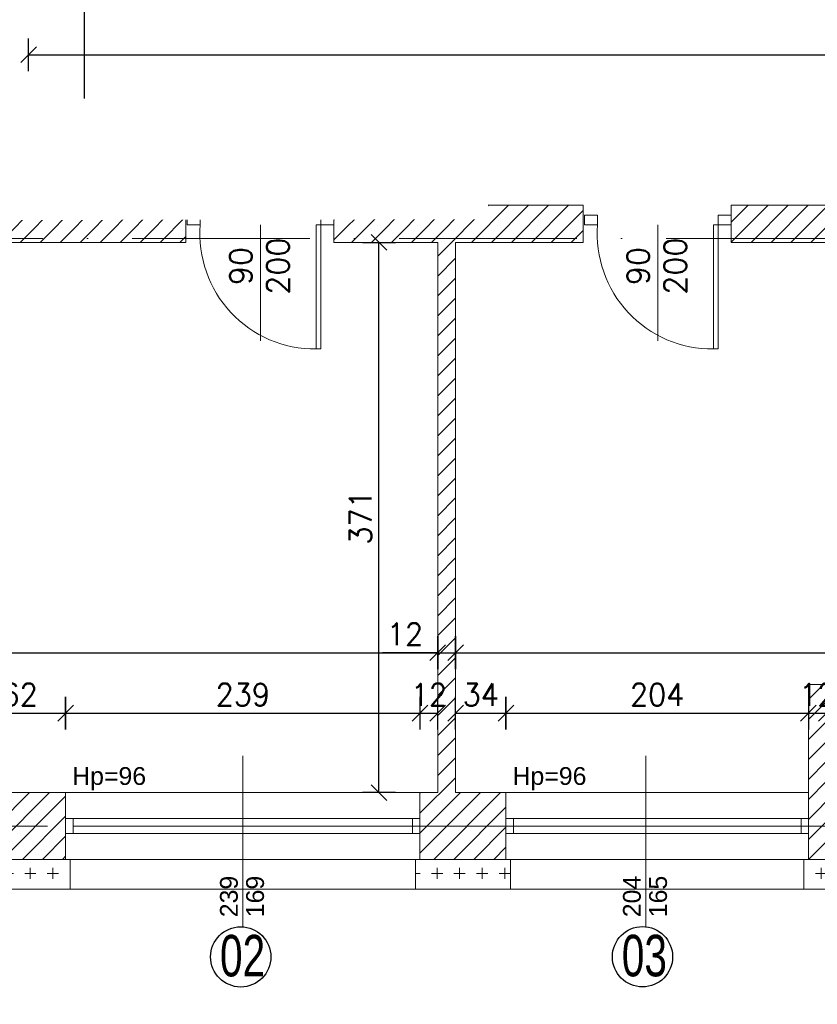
# Model space of a CAD drawing. Header units: millimetres. Extents: x -37273 to 136949, y -1495242345 to -598.
# Tile 25 of 53: x 55440 to 55978, y -17538 to -16874. Entities that reach past the tile are written whole.
import ezdxf

# ---------------------------------------------------------------- set-up
doc = ezdxf.new("R2010")
doc.units = ezdxf.units.MM
doc.linetypes.add('217-500', pattern=[2, 0, -0.5, 1.5])
doc.linetypes.add('ACAD_ISO10W100', pattern=[18, 12, -3, 0, -3])
for name, color, linetype, lineweight in [('A-DRZ', 3, 'Continuous', 13), ('A-OKN', 3, 'Continuous', 13), ('urządzenia', 252, 'Continuous', 0), ('wymiarowannie', 253, 'Continuous', 5), ('ściany', 190, 'Continuous', 25)]:
    doc.layers.add(name, color=color, linetype=linetype, lineweight=lineweight)
for name, color, linetype in [('OPISY', 4, 'Continuous'), ('wym', 1, 'Continuous'), ('ściana', 7, 'Continuous')]:
    doc.layers.add(name, color=color, linetype=linetype)
doc.styles.add('op2', font='arial.ttf')
doc.styles.get("Standard").update_dxf_attribs({"font": 'arial.ttf'})
doc.styles.add('Style-CHAR_FAST_FONT', font='CHAR_FAST_FONT.shx')
doc.styles.add('WYM_50', font='simplex.shx', dxfattribs={"width": 0.95})
doc.dimstyles.new('50', dxfattribs={"dimtxt": 15, "dimasz": 0.15, "dimexe": 13, "dimexo": 30, "dimgap": 5, "dimtad": 1, "dimdec": 0, "dimrnd": 0.5, "dimzin": 1, "dimdsep": 46, "dimtxsty": 'WYM_50', "dimblk": 'A', "dimcen": 3, "dimdle": 5, "dimse1": 1, "dimse2": 1, "dimclrd": 256, "dimclre": 256, "dimclrt": 2, "dimaunit": 1, "dimadec": 0, "dimazin": 0, "dimtfac": 0.32, "dimtdec": 0, "dimtix": 1, "dimtmove": 1, "dimatfit": 3, "dimldrblk": 'A', "dimfxl": 1, "dimtvp": 0.08, "dimtolj": 1, "dimtzin": 1, "dimarcsym": 0})
pattern_1 = [(90, (-12462.238, -3.81), (-15.24, 9e-16), [7.62, -7.62]), (180, (-12458.429, 0), (-2e-15, -15.24), [7.62, -7.62])]

# ---------------------------------------------------------------- blocks, each defined once
blk = doc.blocks.new('DRZWI80')
at = {"layer": 'A-DRZ', "extrusion": (0, 0, -1)}
for points in [[(-63186.49, 25780.28), (-63183.49, 25780.28), (-63183.49, 25856.28)], [(-63186.49, 25856.28), (-63183.49, 25856.28)]]:
    blk.add_lwpolyline(points, dxfattribs=at)
at = {"layer": 'A-DRZ'}
for points in [[(63186.49, 25780.28), (63186.49, 25856.28)], [(63149.49, 25780.28), (63149.49, 25851.36)]]:
    blk.add_lwpolyline(points, dxfattribs=at)
for points in [[(63104.49, 25774.28), (63104.49, 25780.28), (63112.49, 25780.28), (63112.49, 25774.28)], [(63194.49, 25774.28), (63194.49, 25780.28), (63186.49, 25780.28), (63186.49, 25774.28)]]:
    blk.add_lwpolyline(points, close=True, dxfattribs=at)
at = {"layer": 'A-DRZ', "color": 1}
blk.add_arc((63182.77, 25785.79), 70.49, 89.40844, 184.48773, dxfattribs=at)
blk = doc.blocks.new('GFT43')
at = {"layer": 'A-DRZ'}
blk.add_blockref('DRZWI80', (-63194.49, -25774.28), dxfattribs=at)
blk = doc.blocks.new('A')
at = {"color": 1, "linetype": 'Continuous'}
blk.add_line((0, 73.6), (0, -73.6), dxfattribs=at)
at = {"color": 7, "linetype": 'Continuous'}
blk.add_line((-35.3, -35.3), (35.3, 35.3), dxfattribs=at)
blk = doc.blocks.new('*D2021')
at = {"layer": 'Defpoints', "color": 0, "lineweight": 13, "ltscale": 3}
for p in [(55409.02, -17472.34), (55471.02, -17472.34), (55471.02, -17879.37)]:
    blk.add_point(p, dxfattribs=at)
at = {"layer": 'wym', "lineweight": -2}
blk.add_line((55409.17, -17879.37), (55470.87, -17879.37), dxfattribs=at)
at = {"layer": 'wym', "lineweight": -2, "ltscale": 3, "xscale": 0.15, "yscale": 0.15, "zscale": 0.15, "rotation": 180}
blk.add_blockref('A', (55409.02, -17879.37), dxfattribs=at)
at = {"layer": 'wym', "lineweight": -2, "ltscale": 3, "xscale": 0.15, "yscale": 0.15, "zscale": 0.15}
blk.add_blockref('A', (55471.02, -17879.37), dxfattribs=at)
at = {"layer": 'wym', "color": 2, "ltscale": 3, "insert": (55440.02, -17866.87), "char_height": 15, "attachment_point": 5, "style": 'WYM_50'}
blk.add_mtext('\\A1;62', dxfattribs=at)
blk = doc.blocks.new('*D2022')
at = {"layer": 'Defpoints', "color": 0, "lineweight": 13, "ltscale": 3}
for p in [(55471.02, -17472.34), (55710.02, -17472.34), (55710.02, -17879.37)]:
    blk.add_point(p, dxfattribs=at)
at = {"layer": 'wym', "lineweight": -2}
blk.add_line((55471.17, -17879.37), (55709.87, -17879.37), dxfattribs=at)
at = {"layer": 'wym', "lineweight": -2, "ltscale": 3, "xscale": 0.15, "yscale": 0.15, "zscale": 0.15, "rotation": 180}
blk.add_blockref('A', (55471.02, -17879.37), dxfattribs=at)
at = {"layer": 'wym', "lineweight": -2, "ltscale": 3, "xscale": 0.15, "yscale": 0.15, "zscale": 0.15}
blk.add_blockref('A', (55710.02, -17879.37), dxfattribs=at)
at = {"layer": 'wym', "color": 2, "ltscale": 3, "insert": (55590.52, -17866.87), "char_height": 15, "attachment_point": 5, "style": 'WYM_50'}
blk.add_mtext('\\A1;239', dxfattribs=at)
blk = doc.blocks.new('*D2023')
at = {"layer": 'Defpoints', "color": 0, "lineweight": 13, "ltscale": 3}
for p in [(55710.02, -17472.34), (55768.02, -17472.34), (55768.02, -17879.37)]:
    blk.add_point(p, dxfattribs=at)
at = {"layer": 'wym', "lineweight": -2}
blk.add_line((55710.17, -17879.37), (55767.87, -17879.37), dxfattribs=at)
at = {"layer": 'wym', "lineweight": -2, "ltscale": 3, "xscale": 0.15, "yscale": 0.15, "zscale": 0.15, "rotation": 180}
blk.add_blockref('A', (55710.02, -17879.37), dxfattribs=at)
at = {"layer": 'wym', "lineweight": -2, "ltscale": 3, "xscale": 0.15, "yscale": 0.15, "zscale": 0.15}
blk.add_blockref('A', (55768.02, -17879.37), dxfattribs=at)
at = {"layer": 'wym', "color": 2, "ltscale": 3, "insert": (55739.02, -17866.87), "char_height": 15, "attachment_point": 5, "style": 'WYM_50'}
blk.add_mtext('\\A1;58', dxfattribs=at)
blk = doc.blocks.new('*D2024')
at = {"layer": 'Defpoints', "color": 0, "lineweight": 13, "ltscale": 3}
for p in [(55768.02, -17472.34), (55972.02, -17472.34), (55972.02, -17879.37)]:
    blk.add_point(p, dxfattribs=at)
at = {"layer": 'wym', "lineweight": -2}
blk.add_line((55768.17, -17879.37), (55971.87, -17879.37), dxfattribs=at)
at = {"layer": 'wym', "lineweight": -2, "ltscale": 3, "xscale": 0.15, "yscale": 0.15, "zscale": 0.15, "rotation": 180}
blk.add_blockref('A', (55768.02, -17879.37), dxfattribs=at)
at = {"layer": 'wym', "lineweight": -2, "ltscale": 3, "xscale": 0.15, "yscale": 0.15, "zscale": 0.15}
blk.add_blockref('A', (55972.02, -17879.37), dxfattribs=at)
at = {"layer": 'wym', "color": 2, "ltscale": 3, "insert": (55870.02, -17866.87), "char_height": 15, "attachment_point": 5, "style": 'WYM_50'}
blk.add_mtext('\\A1;204', dxfattribs=at)
blk = doc.blocks.new('*D2025')
at = {"layer": 'Defpoints', "color": 0, "lineweight": 13, "ltscale": 3}
for p in [(55972.02, -17472.34), (56091.02, -17472.34), (56091.02, -17879.37)]:
    blk.add_point(p, dxfattribs=at)
at = {"layer": 'wym', "lineweight": -2}
blk.add_line((55972.17, -17879.37), (56090.87, -17879.37), dxfattribs=at)
at = {"layer": 'wym', "lineweight": -2, "ltscale": 3, "xscale": 0.15, "yscale": 0.15, "zscale": 0.15, "rotation": 180}
blk.add_blockref('A', (55972.02, -17879.37), dxfattribs=at)
at = {"layer": 'wym', "lineweight": -2, "ltscale": 3, "xscale": 0.15, "yscale": 0.15, "zscale": 0.15}
blk.add_blockref('A', (56091.02, -17879.37), dxfattribs=at)
at = {"layer": 'wym', "color": 2, "ltscale": 3, "insert": (56031.52, -17866.87), "char_height": 15, "attachment_point": 5, "style": 'WYM_50'}
blk.add_mtext('\\A1;119', dxfattribs=at)
blk = doc.blocks.new('*D2050')
at = {"layer": 'Defpoints', "color": 0, "lineweight": 13, "ltscale": 3}
for p in [(54993.02, -17440.38), (56595.02, -17440.38), (56595.02, -17925.19)]:
    blk.add_point(p, dxfattribs=at)
at = {"layer": 'wym', "lineweight": -2}
blk.add_line((54993.17, -17925.19), (56594.87, -17925.19), dxfattribs=at)
at = {"layer": 'wym', "lineweight": -2, "ltscale": 3, "xscale": 0.15, "yscale": 0.15, "zscale": 0.15, "rotation": 180}
blk.add_blockref('A', (54993.02, -17925.19), dxfattribs=at)
at = {"layer": 'wym', "lineweight": -2, "ltscale": 3, "xscale": 0.15, "yscale": 0.15, "zscale": 0.15}
blk.add_blockref('A', (56595.02, -17925.19), dxfattribs=at)
at = {"layer": 'wym', "color": 2, "ltscale": 3, "insert": (55794.02, -17912.69), "char_height": 15, "attachment_point": 5, "style": 'WYM_50'}
blk.add_mtext('\\A1;1602', dxfattribs=at)
blk = doc.blocks.new('*D2075')
at = {"layer": 'Defpoints', "color": 0, "lineweight": 13, "ltscale": 3}
for p in [(56595.02, -17440.38), (54687.99, -17743.38), (56595.02, -17743.38)]:
    blk.add_point(p, dxfattribs=at)
at = {"layer": 'wym', "lineweight": -2}
blk.add_line((54687.99, -17440.53), (54687.99, -17743.23), dxfattribs=at)
at = {"layer": 'wym', "lineweight": -2, "ltscale": 3, "xscale": 0.15, "yscale": 0.15, "zscale": 0.15}
for p, rotation in [((54687.99, -17440.38), 90), ((54687.99, -17743.38), 270)]:
    blk.add_blockref('A', p, dxfattribs=dict(at, rotation=rotation))
at = {"layer": 'wym', "color": 2, "ltscale": 3, "insert": (54675.49, -17591.88), "char_height": 15, "attachment_point": 5, "rotation": 90, "style": 'WYM_50'}
blk.add_mtext('\\A1;303', dxfattribs=at)
blk = doc.blocks.new('*D2078')
at = {"layer": 'Defpoints', "color": 0, "lineweight": 13, "ltscale": 3}
for p in [(54993.02, -16999.38), (54635.02, -17743.38), (56595.02, -17743.38)]:
    blk.add_point(p, dxfattribs=at)
at = {"layer": 'wym', "lineweight": -2}
blk.add_line((54635.02, -16999.53), (54635.02, -17743.23), dxfattribs=at)
at = {"layer": 'wym', "lineweight": -2, "ltscale": 3, "xscale": 0.15, "yscale": 0.15, "zscale": 0.15}
for p, rotation in [((54635.02, -16999.38), 90), ((54635.02, -17743.38), 270)]:
    blk.add_blockref('A', p, dxfattribs=dict(at, rotation=rotation))
at = {"layer": 'wym', "color": 2, "ltscale": 3, "insert": (54622.52, -17371.38), "char_height": 15, "attachment_point": 5, "rotation": 90, "style": 'WYM_50'}
blk.add_mtext('\\A1;744', dxfattribs=at)
blk = doc.blocks.new('*D2120')
at = {"layer": 'Defpoints', "color": 0, "lineweight": 13, "ltscale": 3}
for p in [(55471.02, -17341.81), (55409.02, -17406.57), (55471.02, -17406.57)]:
    blk.add_point(p, dxfattribs=at)
at = {"layer": 'wym', "lineweight": -2}
blk.add_line((55409.17, -17341.81), (55470.87, -17341.81), dxfattribs=at)
at = {"layer": 'wym', "lineweight": -2, "ltscale": 3, "xscale": 0.15, "yscale": 0.15, "zscale": 0.15, "rotation": 180}
blk.add_blockref('A', (55409.02, -17341.81), dxfattribs=at)
at = {"layer": 'wym', "lineweight": -2, "ltscale": 3, "xscale": 0.15, "yscale": 0.15, "zscale": 0.15}
blk.add_blockref('A', (55471.02, -17341.81), dxfattribs=at)
at = {"layer": 'wym', "color": 2, "ltscale": 3, "insert": (55440.02, -17329.31), "char_height": 15, "attachment_point": 5, "style": 'WYM_50'}
blk.add_mtext('\\A1;62', dxfattribs=at)
blk = doc.blocks.new('*D2121')
at = {"layer": 'Defpoints', "color": 0, "lineweight": 13, "ltscale": 3}
for p in [(55710.02, -17341.81), (55471.02, -17370.69), (55710.02, -17407.88)]:
    blk.add_point(p, dxfattribs=at)
at = {"layer": 'wym', "lineweight": -2}
blk.add_line((55471.17, -17341.81), (55709.87, -17341.81), dxfattribs=at)
at = {"layer": 'wym', "lineweight": -2, "ltscale": 3, "xscale": 0.15, "yscale": 0.15, "zscale": 0.15, "rotation": 180}
blk.add_blockref('A', (55471.02, -17341.81), dxfattribs=at)
at = {"layer": 'wym', "lineweight": -2, "ltscale": 3, "xscale": 0.15, "yscale": 0.15, "zscale": 0.15}
blk.add_blockref('A', (55710.02, -17341.81), dxfattribs=at)
at = {"layer": 'wym', "color": 2, "ltscale": 3, "insert": (55590.52, -17329.31), "char_height": 15, "attachment_point": 5, "style": 'WYM_50'}
blk.add_mtext('\\A1;239', dxfattribs=at)
blk = doc.blocks.new('*D2122')
at = {"layer": 'Defpoints', "color": 0, "lineweight": 13, "ltscale": 3}
for p in [(55722.02, -17341.81), (55710.02, -17355.84), (55722.02, -17355.84)]:
    blk.add_point(p, dxfattribs=at)
at = {"layer": 'wym', "lineweight": -2}
for p, q in [((55709.87, -17341.81), (55709.72, -17341.81)), ((55710.02, -17341.81), (55722.02, -17341.81)), ((55722.17, -17341.81), (55722.32, -17341.81))]:
    blk.add_line(p, q, dxfattribs=at)
at = {"layer": 'wym', "lineweight": -2, "ltscale": 3, "xscale": 0.15, "yscale": 0.15, "zscale": 0.15}
blk.add_blockref('A', (55710.02, -17341.81), dxfattribs=at)
at = {"layer": 'wym', "lineweight": -2, "ltscale": 3, "xscale": 0.15, "yscale": 0.15, "zscale": 0.15, "rotation": 180}
blk.add_blockref('A', (55722.02, -17341.81), dxfattribs=at)
at = {"layer": 'wym', "color": 2, "ltscale": 3, "insert": (55716.02, -17329.31), "char_height": 15, "attachment_point": 5, "style": 'WYM_50'}
blk.add_mtext('\\A1;12', dxfattribs=at)
blk = doc.blocks.new('*D2123')
at = {"layer": 'Defpoints', "color": 0, "lineweight": 13, "ltscale": 3}
for p in [(55768.02, -17341.81), (55734.02, -17395.38), (55768.02, -17395.38)]:
    blk.add_point(p, dxfattribs=at)
at = {"layer": 'wym', "lineweight": -2}
blk.add_line((55734.17, -17341.81), (55767.87, -17341.81), dxfattribs=at)
at = {"layer": 'wym', "lineweight": -2, "ltscale": 3, "xscale": 0.15, "yscale": 0.15, "zscale": 0.15, "rotation": 180}
blk.add_blockref('A', (55734.02, -17341.81), dxfattribs=at)
at = {"layer": 'wym', "lineweight": -2, "ltscale": 3, "xscale": 0.15, "yscale": 0.15, "zscale": 0.15}
blk.add_blockref('A', (55768.02, -17341.81), dxfattribs=at)
at = {"layer": 'wym', "color": 2, "ltscale": 3, "insert": (55751.02, -17329.31), "char_height": 15, "attachment_point": 5, "style": 'WYM_50'}
blk.add_mtext('\\A1;34', dxfattribs=at)
blk = doc.blocks.new('*D2124')
at = {"layer": 'Defpoints', "color": 0, "lineweight": 13, "ltscale": 3}
for p in [(55972.02, -17341.81), (55768.02, -17395.38), (55972.02, -17395.38)]:
    blk.add_point(p, dxfattribs=at)
at = {"layer": 'wym', "lineweight": -2}
blk.add_line((55768.17, -17341.81), (55971.87, -17341.81), dxfattribs=at)
at = {"layer": 'wym', "lineweight": -2, "ltscale": 3, "xscale": 0.15, "yscale": 0.15, "zscale": 0.15, "rotation": 180}
blk.add_blockref('A', (55768.02, -17341.81), dxfattribs=at)
at = {"layer": 'wym', "lineweight": -2, "ltscale": 3, "xscale": 0.15, "yscale": 0.15, "zscale": 0.15}
blk.add_blockref('A', (55972.02, -17341.81), dxfattribs=at)
at = {"layer": 'wym', "color": 2, "ltscale": 3, "insert": (55870.02, -17329.31), "char_height": 15, "attachment_point": 5, "style": 'WYM_50'}
blk.add_mtext('\\A1;204', dxfattribs=at)
blk = doc.blocks.new('*D2125')
at = {"layer": 'Defpoints', "color": 0, "lineweight": 13, "ltscale": 3}
for p in [(55972.02, -17330.54), (55984.02, -17330.54), (55984.02, -17341.81)]:
    blk.add_point(p, dxfattribs=at)
at = {"layer": 'wym', "lineweight": -2}
for p, q in [((55971.87, -17341.81), (55971.72, -17341.81)), ((55972.02, -17341.81), (55984.02, -17341.81)), ((55984.17, -17341.81), (55984.32, -17341.81))]:
    blk.add_line(p, q, dxfattribs=at)
at = {"layer": 'wym', "lineweight": -2, "ltscale": 3, "xscale": 0.15, "yscale": 0.15, "zscale": 0.15}
blk.add_blockref('A', (55972.02, -17341.81), dxfattribs=at)
at = {"layer": 'wym', "lineweight": -2, "ltscale": 3, "xscale": 0.15, "yscale": 0.15, "zscale": 0.15, "rotation": 180}
blk.add_blockref('A', (55984.02, -17341.81), dxfattribs=at)
at = {"layer": 'wym', "color": 2, "ltscale": 3, "insert": (55978.02, -17329.31), "char_height": 15, "attachment_point": 5, "style": 'WYM_50'}
blk.add_mtext('\\A1;12', dxfattribs=at)
blk = doc.blocks.new('*D2131')
at = {"layer": 'Defpoints', "color": 0, "lineweight": 13, "ltscale": 3}
for p in [(55039.02, -17285.11), (55722.02, -17285.11), (55722.02, -17301.03)]:
    blk.add_point(p, dxfattribs=at)
at = {"layer": 'wym', "lineweight": -2}
blk.add_line((55039.17, -17301.03), (55721.87, -17301.03), dxfattribs=at)
at = {"layer": 'wym', "lineweight": -2, "ltscale": 3, "xscale": 0.15, "yscale": 0.15, "zscale": 0.15, "rotation": 180}
blk.add_blockref('A', (55039.02, -17301.03), dxfattribs=at)
at = {"layer": 'wym', "lineweight": -2, "ltscale": 3, "xscale": 0.15, "yscale": 0.15, "zscale": 0.15}
blk.add_blockref('A', (55722.02, -17301.03), dxfattribs=at)
at = {"layer": 'wym', "color": 2, "ltscale": 3, "insert": (55380.52, -17288.53), "char_height": 15, "attachment_point": 5, "style": 'WYM_50'}
blk.add_mtext('\\A1;683', dxfattribs=at)
blk = doc.blocks.new('*D2132')
at = {"layer": 'Defpoints', "color": 0, "lineweight": 13, "ltscale": 3}
for p in [(55722.02, -17259.64), (55734.02, -17259.64), (55734.02, -17301.03)]:
    blk.add_point(p, dxfattribs=at)
at = {"layer": 'wym', "lineweight": -2}
for p, q in [((55722.02, -17301.03), (55684.72, -17301.03)), ((55722.17, -17301.03), (55733.87, -17301.03))]:
    blk.add_line(p, q, dxfattribs=at)
at = {"layer": 'wym', "lineweight": -2, "ltscale": 3, "xscale": 0.15, "yscale": 0.15, "zscale": 0.15, "rotation": 180}
blk.add_blockref('A', (55722.02, -17301.03), dxfattribs=at)
at = {"layer": 'wym', "lineweight": -2, "ltscale": 3, "xscale": 0.15, "yscale": 0.15, "zscale": 0.15}
blk.add_blockref('A', (55734.02, -17301.03), dxfattribs=at)
at = {"layer": 'wym', "color": 2, "ltscale": 3, "insert": (55699.9, -17288.53), "char_height": 15, "attachment_point": 5, "style": 'WYM_50'}
blk.add_mtext('\\A1;12', dxfattribs=at)
blk = doc.blocks.new('*D2133')
at = {"layer": 'Defpoints', "color": 0, "lineweight": 13, "ltscale": 3}
for p in [(55734.02, -17270.79), (56328.02, -17270.79), (56328.02, -17301.03)]:
    blk.add_point(p, dxfattribs=at)
at = {"layer": 'wym', "lineweight": -2}
blk.add_line((55734.17, -17301.03), (56327.87, -17301.03), dxfattribs=at)
at = {"layer": 'wym', "lineweight": -2, "ltscale": 3, "xscale": 0.15, "yscale": 0.15, "zscale": 0.15, "rotation": 180}
blk.add_blockref('A', (55734.02, -17301.03), dxfattribs=at)
at = {"layer": 'wym', "lineweight": -2, "ltscale": 3, "xscale": 0.15, "yscale": 0.15, "zscale": 0.15}
blk.add_blockref('A', (56328.02, -17301.03), dxfattribs=at)
at = {"layer": 'wym', "color": 2, "ltscale": 3, "insert": (56031.02, -17288.53), "char_height": 15, "attachment_point": 5, "style": 'WYM_50'}
blk.add_mtext('\\A1;594', dxfattribs=at)
blk = doc.blocks.new('*D2158')
at = {"layer": 'Defpoints', "color": 0, "lineweight": 13, "ltscale": 3}
for p in [(55223.26, -17024.38), (55682.38, -17024.38), (55223.26, -17395.38)]:
    blk.add_point(p, dxfattribs=at)
at = {"layer": 'wym', "lineweight": -2}
blk.add_line((55682.38, -17395.23), (55682.38, -17024.53), dxfattribs=at)
at = {"layer": 'wym', "lineweight": -2, "ltscale": 3, "xscale": 0.15, "yscale": 0.15, "zscale": 0.15}
for p, rotation in [((55682.38, -17024.38), 90), ((55682.38, -17395.38), 270)]:
    blk.add_blockref('A', p, dxfattribs=dict(at, rotation=rotation))
at = {"layer": 'wym', "color": 2, "ltscale": 3, "insert": (55669.88, -17209.88), "char_height": 15, "attachment_point": 5, "rotation": 90, "style": 'WYM_50'}
blk.add_mtext('\\A1;371', dxfattribs=at)
blk = doc.blocks.new('*D2173')
at = {"layer": 'Defpoints', "color": 0, "lineweight": 13, "ltscale": 3}
for p in [(55504.35, -16235.38), (55483.55, -16999.38), (55504.35, -16999.38)]:
    blk.add_point(p, dxfattribs=at)
at = {"layer": 'wym', "lineweight": -2}
blk.add_line((55483.55, -16235.53), (55483.55, -16999.23), dxfattribs=at)
at = {"layer": 'wym', "lineweight": -2, "ltscale": 3, "xscale": 0.15, "yscale": 0.15, "zscale": 0.15}
for p, rotation in [((55483.55, -16235.38), 90), ((55483.55, -16999.38), 270)]:
    blk.add_blockref('A', p, dxfattribs=dict(at, rotation=rotation))
at = {"layer": 'wym', "color": 2, "ltscale": 3, "insert": (55471.05, -16617.38), "char_height": 15, "attachment_point": 5, "rotation": 90, "style": 'WYM_50'}
blk.add_mtext('\\A1;764', dxfattribs=at)
blk = doc.blocks.new('*D2175')
at = {"layer": 'Defpoints', "color": 0, "lineweight": 13, "ltscale": 3}
for p in [(57778.02, -16897.92), (55446.02, -16999.38), (57778.02, -16999.38)]:
    blk.add_point(p, dxfattribs=at)
at = {"layer": 'wym', "lineweight": -2}
blk.add_line((55446.17, -16897.92), (57777.87, -16897.92), dxfattribs=at)
at = {"layer": 'wym', "lineweight": -2, "ltscale": 3, "xscale": 0.15, "yscale": 0.15, "zscale": 0.15, "rotation": 180}
blk.add_blockref('A', (55446.02, -16897.92), dxfattribs=at)
at = {"layer": 'wym', "lineweight": -2, "ltscale": 3, "xscale": 0.15, "yscale": 0.15, "zscale": 0.15}
blk.add_blockref('A', (57778.02, -16897.92), dxfattribs=at)
at = {"layer": 'wym', "color": 2, "ltscale": 3, "insert": (56612.02, -16885.42), "char_height": 15, "attachment_point": 5, "style": 'WYM_50'}
blk.add_mtext('\\A1;2332', dxfattribs=at)

msp = doc.modelspace()

# ---------------------------------------------------------------- hatches: boundary and pattern name
at = {"layer": 'wymiarowannie', "lineweight": 13, "ltscale": 3}
h = msp.add_hatch(dxfattribs=at)
h.set_pattern_fill('ANSI31', color=5, scale=3)
h.set_pattern_definition([(45, (54993.015, -17417.878), (-6.73519, 6.73519), [])])
h.paths.add_polyline_path([(55016.02, -17417.88), (55016.02, -17021.88), (55552.02, -17021.88), (55552.02, -17024.38), (55192.02, -17024.38), (55192.02, -17050.38), (55039.02, -17050.38), (55039.02, -17395.38), (55170.02, -17395.38), (55170.02, -17417.88)])
h.paths.add_polyline_path([(55016.02, -17021.88), (55016.02, -16999.38), (55146.02, -16999.38), (55146.02, -16973.77), (55192.02, -16973.77), (55192.02, -16999.38), (55426.02, -16999.38), (55426.02, -16973.77), (55446.02, -16973.77), (55446.02, -16999.38), (55552.02, -16999.38), (55552.02, -17021.88)])
h.paths.add_polyline_path([(54993.02, -17417.88), (54993.02, -17021.88), (55016.02, -17021.88), (55016.02, -17417.88)])
h.paths.add_polyline_path([(54993.02, -17021.88), (54993.02, -16999.38), (55016.02, -16999.38), (55016.02, -17021.88)])
h = msp.add_hatch(dxfattribs=at)
h.set_pattern_fill('ANSI31', color=5, scale=3)
h.set_pattern_definition([(45, (55652.015, -17440.378), (-6.73519, 6.73519), [])])
h.paths.add_polyline_path([(55652.02, -17024.38), (55652.02, -17021.88), (55820.02, -17021.88), (55820.02, -17024.38), (55734.02, -17024.38), (55734.02, -17395.38), (55768.02, -17395.38), (55768.02, -17417.88), (55710.02, -17417.88), (55710.02, -17395.38), (55722.02, -17395.38), (55722.02, -17024.38)])
h.paths.add_polyline_path([(55652.02, -17021.88), (55652.02, -16999.38), (55820.02, -16999.38), (55820.02, -17021.88)])
h.paths.add_polyline_path([(55920.02, -17021.88), (55920.02, -16999.38), (56073.02, -16999.38), (56073.02, -17021.88)])
h.paths.add_polyline_path([(55710.02, -17440.38), (55710.02, -17417.88), (55768.02, -17417.88), (55768.02, -17440.38)])
h.paths.add_polyline_path([(55920.02, -17024.38), (55920.02, -17021.88), (56073.02, -17021.88), (56073.02, -17024.38)])
h.paths.add_polyline_path([(55729.94, -17340.56), (55702.09, -17340.56), (55702.09, -17318.06), (55729.94, -17318.06)], flags=9)
h = msp.add_hatch(dxfattribs=at)
h.set_pattern_fill('ANSI31', color=5, scale=3)
h.set_pattern_definition([(45, (55972.015, -17440.378), (-6.73519, 6.73519), [])])
h.paths.add_polyline_path([(56295.02, -17417.88), (56295.02, -17395.38), (56328.02, -17395.38), (56328.02, -17088.6), (56340.02, -17088.6), (56340.02, -17162.38), (56476.02, -17162.38), (56476.02, -17154.17), (56488.02, -17154.17), (56488.02, -17162.38), (56501.24, -17162.38), (56501.24, -17174.38), (56488.02, -17174.38), (56488.02, -17181.99), (56487.43, -17181.99), (56482.02, -17181.99), (56482.02, -17174.38), (56340.02, -17174.38), (56340.02, -17280.99), (56482.02, -17280.99), (56482.02, -17271.09), (56487.43, -17271.09), (56488.02, -17271.09), (56488.02, -17296.38), (56487.43, -17296.38), (56482.02, -17296.38), (56482.02, -17286.99), (56340.02, -17286.99), (56340.02, -17395.38), (56341.02, -17395.38), (56341.02, -17417.88)])
h.paths.add_polyline_path([(55972.02, -17417.88), (55972.02, -17395.38), (55972.02, -17322.38), (55984.02, -17322.38), (55984.02, -17395.38), (56091.02, -17395.38), (56091.02, -17417.88)])
h.paths.add_polyline_path([(55972.02, -17440.38), (55972.02, -17417.88), (56091.02, -17417.88), (56091.02, -17440.38)])
h.paths.add_polyline_path([(56295.02, -17440.38), (56295.02, -17417.88), (56341.02, -17417.88), (56341.02, -17440.38)])
h.paths.add_polyline_path([(56601.24, -17174.38), (56601.24, -17168.16), (56601.24, -17162.38), (56615.02, -17162.38), (56615.02, -17174.38)])
h.paths.add_polyline_path([(56401.93, -17396.67), (56338.84, -17396.67), (56338.84, -17375.29), (56401.93, -17375.29)], flags=9)
h.paths.add_polyline_path([(55991.94, -17340.56), (55964.09, -17340.56), (55964.09, -17318.06), (55991.94, -17318.06)], flags=9)
h.paths.add_polyline_path([(56151.87, -17396.67), (56088.9, -17396.67), (56088.9, -17375.29), (56151.87, -17375.29)], flags=9)
h = msp.add_hatch(dxfattribs=at)
h.set_pattern_fill('ANSI31', color=5, scale=3)
h.set_pattern_definition([(45, (54993.015, -17417.878), (-6.7352, 6.7352), [])])
h.paths.add_polyline_path([(55016.02, -17440.38), (55016.02, -17417.88), (55170.02, -17417.88), (55170.02, -17440.38)])
h.paths.add_polyline_path([(55409.02, -17417.88), (55409.02, -17395.38), (55471.02, -17395.38), (55471.02, -17417.88)])
h.paths.add_polyline_path([(55409.02, -17440.38), (55409.02, -17417.88), (55471.02, -17417.88), (55471.02, -17440.38)])
h.paths.add_polyline_path([(54993.02, -17440.38), (54993.02, -17417.88), (55016.02, -17417.88), (55016.02, -17440.38)])
h = msp.add_hatch(dxfattribs=at)
h.set_pattern_fill('CROSS', color=1, scale=0.6, angle=45)
h.set_pattern_definition(pattern_1)
h.paths.add_polyline_path([(55406.02, -17460.38), (55474.02, -17460.38), (55474.02, -17440.38), (55471.02, -17440.38), (55409.02, -17440.38), (55406.02, -17440.38)])
h = msp.add_hatch(dxfattribs=at)
h.set_pattern_fill('CROSS', color=1, scale=0.6, angle=45)
h.set_pattern_definition(pattern_1)
h.paths.add_polyline_path([(55969.02, -17460.38), (56094.02, -17460.38), (56094.02, -17440.38), (56091.02, -17440.38), (55972.02, -17440.38), (55969.02, -17440.38)])
h.paths.add_polyline_path([(55707.02, -17460.38), (55771.02, -17460.38), (55771.02, -17440.38), (55768.02, -17440.38), (55710.02, -17440.38), (55707.02, -17440.38)])
h.paths.add_polyline_path([(56292.02, -17460.38), (56344.02, -17460.38), (56344.02, -17440.38), (56341.02, -17440.38), (56295.02, -17440.38), (56292.02, -17440.38)])

# ---------------------------------------------------------------- linework, layer by layer
at = {"layer": 'A-OKN'}
for p, q in [((55710.02, -17395.38), (55471.02, -17395.38)), ((55972.02, -17395.38), (55768.02, -17395.38)), ((55710.02, -17412.88), (55471.02, -17412.88)), ((55710.02, -17412.88), (55471.02, -17412.88)), ((55476.02, -17412.88), (55476.02, -17422.88)), ((55476.02, -17412.88), (55476.02, -17422.88)), ((55476.02, -17417.88), (55705.02, -17417.88)), ((55476.02, -17417.88), (55705.02, -17417.88)), ((55705.02, -17412.88), (55705.02, -17422.88)), ((55705.02, -17412.88), (55705.02, -17422.88)), ((55972.02, -17412.88), (55768.02, -17412.88)), ((55972.02, -17412.88), (55768.02, -17412.88)), ((55773.02, -17412.88), (55773.02, -17422.88)), ((55773.02, -17412.88), (55773.02, -17422.88)), ((55773.02, -17417.88), (55967.02, -17417.88)), ((55773.02, -17417.88), (55967.02, -17417.88)), ((55967.02, -17412.88), (55967.02, -17422.88)), ((55967.02, -17412.88), (55967.02, -17422.88)), ((55710.02, -17422.88), (55471.02, -17422.88)), ((55710.02, -17422.88), (55471.02, -17422.88)), ((55972.02, -17422.88), (55768.02, -17422.88)), ((55972.02, -17422.88), (55768.02, -17422.88)), ((55710.02, -17440.38), (55471.02, -17440.38)), ((55972.02, -17440.38), (55768.02, -17440.38))]:
    msp.add_line(p, q, dxfattribs=at)
for points in [[(55474.02, -17460.38), (55707.02, -17460.38)], [(55771.02, -17460.38), (55969.02, -17460.38)]]:
    msp.add_lwpolyline(points, dxfattribs=at)
at = {"layer": 'wymiarowannie', "color": 251, "linetype": 'ACAD_ISO10W100', "lineweight": 13, "ltscale": 10}
for p, q in [((56536.32, -17021.88), (54535.13, -17021.88)), ((56719.52, -17417.88), (54535.13, -17417.88))]:
    msp.add_line(p, q, dxfattribs=at)
at = {"layer": 'wymiarowannie', "ltscale": 3}
for p, q in [((55590.52, -17370.52), (55590.52, -17485.84)), ((55862.32, -17370.52), (55862.32, -17485.84))]:
    msp.add_line(p, q, dxfattribs=at)
at = {"layer": 'ściana', "lineweight": 13, "ltscale": 3}
for p, q in [((55446.02, -16973.77), (55426.02, -16973.77)), ((55446.02, -16999.38), (55446.02, -16973.77)), ((55446.02, -16999.38), (55552.02, -16999.38)), ((55552.02, -16999.38), (55552.02, -17024.38)), ((55652.02, -16999.38), (55820.02, -16999.38)), ((55652.02, -17024.38), (55652.02, -16999.38)), ((55820.02, -17024.38), (55820.02, -16999.38)), ((55920.02, -16999.38), (56073.02, -16999.38)), ((55920.02, -17024.38), (55920.02, -16999.38)), ((55192.02, -17024.38), (55552.02, -17024.38)), ((55652.02, -17024.38), (55722.02, -17024.38)), ((55722.02, -17024.38), (55722.02, -17395.38)), ((55734.02, -17024.38), (55820.02, -17024.38)), ((55734.02, -17024.38), (55734.02, -17395.38)), ((55734.02, -17024.38), (55820.02, -17024.38)), ((55920.02, -17024.38), (56073.02, -17024.38)), ((55972.02, -17322.38), (55972.02, -17395.38)), ((55972.02, -17395.38), (55972.02, -17322.38)), ((55972.02, -17322.38), (55984.02, -17322.38)), ((55972.02, -17395.38), (55972.02, -17358.38)), ((55409.02, -17395.38), (55471.02, -17395.38)), ((55471.02, -17395.38), (55471.02, -17440.38)), ((55710.02, -17395.38), (55722.02, -17395.38)), ((55710.02, -17395.38), (55710.02, -17440.38)), ((55734.02, -17395.38), (55768.02, -17395.38)), ((55734.02, -17395.38), (55768.02, -17395.38)), ((55768.02, -17395.38), (55768.02, -17440.38)), ((55972.02, -17395.38), (55972.02, -17440.38)), ((55409.02, -17440.38), (55471.02, -17440.38)), ((55710.02, -17440.38), (55768.02, -17440.38)), ((55972.02, -17440.38), (56091.02, -17440.38))]:
    msp.add_line(p, q, dxfattribs=at)
at = {"layer": 'ściana', "color": 1, "lineweight": 13, "ltscale": 3}
for points in [[(55474.02, -17440.38), (55474.02, -17460.38)], [(55707.02, -17440.38), (55707.02, -17460.38)], [(55771.02, -17440.38), (55771.02, -17460.38)], [(55969.02, -17440.38), (55969.02, -17460.38)], [(55474.02, -17460.38), (55406.02, -17460.38)], [(55771.02, -17460.38), (55707.02, -17460.38)], [(56094.02, -17460.38), (55969.02, -17460.38)]]:
    msp.add_lwpolyline(points, dxfattribs=at)
at = {"layer": 'ściany', "color": 5, "ltscale": 100}
for centre in [(55589.12, -17506.11), (55860.11, -17506.03)]:
    msp.add_circle(centre, 20.32, dxfattribs=at)

# ---------------------------------------------------------------- block references
at = {"layer": 'A-DRZ', "xscale": -1.1, "yscale": 1.1, "zscale": 1.1, "rotation": 180}
for p in [(55652.02, -17006.06), (55920.02, -17006.06)]:
    msp.add_blockref('GFT43', p, dxfattribs=at)

# ---------------------------------------------------------------- texts
at = {"layer": 'A-DRZ', "char_height": 15, "attachment_point": 5, "rotation": 90}
for insert in [(55601.7, -17040.39), (55869.7, -17040.39)]:
    msp.add_mtext('\\pxqc;{\\Fsimplex|c238;90\\P\\pq*;\\Fsimplex|c0;2\\Fsimplex|c238;00}', dxfattribs=dict(at, insert=insert))
at = {"layer": 'OPISY', "color": 4, "ltscale": 3, "style": 'op2', "width": 0.7}
for s, p in [('02', (55575.14, -17519.29)), ('03', (55846.14, -17519.22))]:
    msp.add_text(s, height=28, dxfattribs=at).set_placement(p)
at = {"layer": 'urządzenia', "char_height": 12, "attachment_point": 5}
for insert in [(55500.38, -17385.98), (55797.38, -17385.98)]:
    msp.add_mtext('Hp=96', dxfattribs=dict(at, insert=insert))
at = {"layer": 'wymiarowannie', "color": 1, "lineweight": 13, "ltscale": 3, "char_height": 12, "attachment_point": 5, "rotation": 90}
for s, insert in [('239', (55581.21, -17465.41)), ('204', (55853.02, -17465.41))]:
    msp.add_mtext(s, dxfattribs=dict(at, insert=insert))
at = {"layer": 'wymiarowannie', "color": 1, "lineweight": 13, "ltscale": 3, "char_height": 12, "width": 30.7607, "attachment_point": 5, "rotation": 90}
for s, insert in [('169', (55598.87, -17465.41)), ('165', (55870.68, -17465.41))]:
    msp.add_mtext(s, dxfattribs=dict(at, insert=insert))

# ---------------------------------------------------------------- dimensions: what is measured, and where the dimension line sits
at = {"layer": 'wym'}
for base, p1, p2, picture, middle in [((55483.55, -16999.38), (55504.35, -16235.38), (55504.35, -16999.38), '*D2173', (55471.05, -16617.38)), ((54635.02, -17743.38), (54993.02, -16999.38), (56595.02, -17743.38), '*D2078', (54622.52, -17371.38)), ((55682.38, -17024.38), (55223.26, -17395.38), (55223.26, -17024.38), '*D2158', (55669.88, -17209.88)), ((54687.99, -17743.38), (56595.02, -17440.38), (56595.02, -17743.38), '*D2075', (54675.49, -17591.88))]:
    dim = msp.add_linear_dim(base=base, p1=p1, p2=p2, angle=90, dimstyle='50', override={"dimblk": 'A', "dimfxl": 0, "dimarcsym": 1}, dxfattribs=at)
    dim.commit()
    dim.dimension.update_dxf_attribs({"geometry": picture, "text_midpoint": middle})
for base, p1, p2, picture, middle in [((57778.02, -16897.92), (55446.02, -16999.38), (57778.02, -16999.38), '*D2175', (56612.02, -16885.42)), ((56328.02, -17301.03), (55734.02, -17270.79), (56328.02, -17270.79), '*D2133', (56031.02, -17288.53)), ((55722.02, -17301.03), (55039.02, -17285.11), (55722.02, -17285.11), '*D2131', (55380.52, -17288.53)), ((55471.02, -17341.81), (55409.02, -17406.57), (55471.02, -17406.57), '*D2120', (55440.02, -17329.31)), ((55710.02, -17341.81), (55471.02, -17370.69), (55710.02, -17407.88), '*D2121', (55590.52, -17329.31)), ((55722.02, -17341.81), (55710.02, -17355.84), (55722.02, -17355.84), '*D2122', (55716.02, -17329.31)), ((55768.02, -17341.81), (55734.02, -17395.38), (55768.02, -17395.38), '*D2123', (55751.02, -17329.31)), ((55972.02, -17341.81), (55768.02, -17395.38), (55972.02, -17395.38), '*D2124', (55870.02, -17329.31)), ((55984.02, -17341.81), (55972.02, -17330.54), (55984.02, -17330.54), '*D2125', (55978.02, -17329.31)), ((56595.02, -17925.19), (54993.02, -17440.38), (56595.02, -17440.38), '*D2050', (55794.02, -17912.69)), ((55471.02, -17879.37), (55409.02, -17472.34), (55471.02, -17472.34), '*D2021', (55440.02, -17866.87)), ((55710.02, -17879.37), (55471.02, -17472.34), (55710.02, -17472.34), '*D2022', (55590.52, -17866.87)), ((55768.02, -17879.37), (55710.02, -17472.34), (55768.02, -17472.34), '*D2023', (55739.02, -17866.87)), ((55972.02, -17879.37), (55768.02, -17472.34), (55972.02, -17472.34), '*D2024', (55870.02, -17866.87)), ((56091.02, -17879.37), (55972.02, -17472.34), (56091.02, -17472.34), '*D2025', (56031.52, -17866.87))]:
    dim = msp.add_linear_dim(base=base, p1=p1, p2=p2, dimstyle='50', override={"dimblk": 'A', "dimfxl": 0, "dimarcsym": 1}, dxfattribs=at)
    dim.commit()
    dim.dimension.update_dxf_attribs({"geometry": picture, "text_midpoint": middle})
dim = msp.add_linear_dim(base=(55734.02, -17301.03), p1=(55722.02, -17259.64), p2=(55734.02, -17259.64), dimstyle='50', override={"dimblk": 'A', "dimfxl": 0, "dimarcsym": 1}, dxfattribs=at)
dim.commit()
dim.dimension.update_dxf_attribs({"geometry": '*D2132', "text_midpoint": (55699.9, -17301.03), "dimtype": 160})

# ---------------------------------------------------------------- next in the draw order: texts
at = {"layer": 'OPISY', "color": 18, "linetype": '217-500', "ltscale": 5, "true_color": 0x000000, "insert": (53806.09, -16940.9), "char_height": 22.295, "width": 1938.6235, "attachment_point": 1, "rotation": 0.07758, "style": 'Style-CHAR_FAST_FONT', "bg_fill": 2}
msp.add_mtext('{\\fArial|b0|i0|c238|p0;\\C1;PROBLEM NR \\fArial|b1|i0|c238|p0;11\\fArial|b0|i0|c238|p0;\\C18;\\c0; - AUDYTU W ZAKRESIE \\PDOSTEPNOŚCI  ARCHITEKTONICZNEJ}', dxfattribs=at)

doc.saveas('drawing.dxf')
